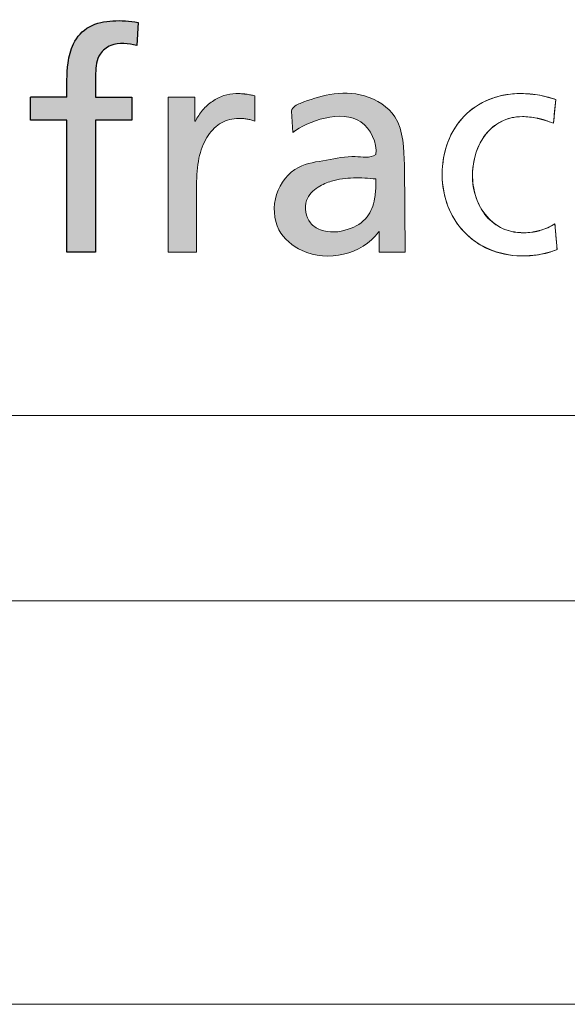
# Model space of a CAD drawing. Header units: millimetres. Extents: x 0 to 594, y 0 to 424.
# Tile 4 of 14: x 431 to 438, y 0 to 13. Entities that reach past the tile are written whole.
import ezdxf

# ---------------------------------------------------------------- set-up
doc = ezdxf.new("R2010")
doc.units = ezdxf.units.MM
doc.header["$LTSCALE"] = 0.25
doc.layers.add('FORMAT', color=7, linetype='Continuous')

# ---------------------------------------------------------------- blocks, each defined once
blk = doc.blocks.new('cajetin')
at = {"color": 7, "linetype": 'Continuous', "lineweight": 18}
for p, q in [((853.5, 7.5), (7.5, 7.5)), ((861, 0), (0, 0))]:
    blk.add_line(p, q, dxfattribs=at)
blk = doc.blocks.new('LOGO_sombreado')
at = {"linetype": 'Continuous'}
h = blk.add_hatch(color=7, dxfattribs=at)
edge = h.paths.add_edge_path(flags=0)
edge.add_spline(control_points=[(28.6121432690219, 3.94319634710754), (28.61294525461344, 4.042661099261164), (28.60772485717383, 4.216658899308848), (28.63066493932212, 4.468455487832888), (28.84041360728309, 4.634990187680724), (29.02176667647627, 4.606110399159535), (29.12421816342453, 4.583864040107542)], knot_values=[0, 0, 0, 0, 0.2854310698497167, 0.5205446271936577, 0.6849993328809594, 1, 1, 1, 1], weights=[1, 1, 1, 1, 1, 1, 1], degree=3, periodic=0)
edge.add_line((29.12421816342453, 4.583864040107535), (29.1397484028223, 4.869451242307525))
edge.add_spline(control_points=[(29.1397484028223, 4.869451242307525), (29.03610841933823, 4.887747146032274), (28.83366845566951, 4.903477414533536), (28.52501042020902, 4.847695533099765), (28.32414999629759, 4.627031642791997), (28.25289410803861, 4.30933728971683), (28.25867048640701, 4.085311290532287), (28.25863310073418, 3.943196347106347)], knot_values=[0, 0, 0, 0, 0.1997988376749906, 0.3894495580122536, 0.5735241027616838, 0.7289501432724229, 1, 1, 1, 1], weights=[1, 1, 1, 1, 1, 1, 1, 1], degree=3, periodic=0)
edge.add_line((28.25863310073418, 3.943196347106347), (27.80656539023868, 3.943196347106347))
edge.add_line((27.80656539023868, 3.943196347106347), (27.80656539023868, 3.657126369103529))
edge.add_line((27.80656539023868, 3.657126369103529), (28.25863266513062, 3.657126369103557))
edge.add_line((28.25863266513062, 3.657126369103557), (28.25863266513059, 2.022644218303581))
edge.add_line((28.25863266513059, 2.022644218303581), (28.61214285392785, 2.022644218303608))
edge.add_line((28.61214285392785, 2.022644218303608), (28.61214285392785, 3.657126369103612))
edge.add_line((28.61214285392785, 3.657126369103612), (29.06421012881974, 3.657126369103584))
edge.add_line((29.06421012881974, 3.657126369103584), (29.06421012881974, 3.94319634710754))
edge.add_line((29.06421012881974, 3.94319634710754), (28.6121432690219, 3.94319634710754))
h = blk.add_hatch(color=7, dxfattribs=at)
edge = h.paths.add_edge_path(flags=0)
edge.add_spline(control_points=[(30.43613059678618, 3.678275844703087), (30.45238598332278, 3.677188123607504), (30.46900394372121, 3.675496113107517), (30.4857427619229, 3.672837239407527)], knot_values=[22.13157782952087, 22.13157782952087, 22.13157782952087, 22.13157782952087, 23.13157782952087, 23.13157782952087, 23.13157782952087, 23.13157782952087], weights=[1, 1, 1, 1], degree=3, periodic=0)
edge.add_spline(control_points=[(30.4857427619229, 3.672837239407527), (30.50248158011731, 3.670178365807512), (30.51928082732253, 3.66679434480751), (30.53589878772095, 3.662322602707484)], knot_values=[23.13157782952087, 23.13157782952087, 23.13157782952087, 23.13157782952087, 24.13157782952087, 24.13157782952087, 24.13157782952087, 24.13157782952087], weights=[1, 1, 1, 1], degree=3, periodic=0)
edge.add_spline(control_points=[(30.53589878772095, 3.662322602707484), (30.55251674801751, 3.657850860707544), (30.56895342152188, 3.652291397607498), (30.58496709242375, 3.645523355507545)], knot_values=[0, 0, 0, 0, 1, 1, 1, 1], weights=[1, 1, 1, 1], degree=3, periodic=0)
edge.add_line((30.58496709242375, 3.645523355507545), (30.58496709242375, 3.961929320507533))
edge.add_line((30.58496709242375, 3.961929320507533), (30.53154790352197, 3.972081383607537))
edge.add_spline(control_points=[(30.53154790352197, 3.972081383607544), (30.51438608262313, 3.975223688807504), (30.49740554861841, 3.978124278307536), (30.47951858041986, 3.980420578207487)], knot_values=[3, 3, 3, 3, 4, 4, 4, 4], weights=[1, 1, 1, 1], degree=3, periodic=0)
edge.add_arc((30.36514234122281, 3.096067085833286), 0.8917191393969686, 82.63066274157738, 86.35264608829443)
edge.add_spline(control_points=[(30.42186936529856, 3.985980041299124), (30.40090052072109, 3.987309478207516), (30.37787709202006, 3.988034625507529), (30.35146964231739, 3.988034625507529), (30.30064889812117, 3.988034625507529), (30.2497677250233, 3.97909114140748), (30.20063899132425, 3.962533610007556)], knot_values=[4.064960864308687, 4.064960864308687, 4.064960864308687, 4.064960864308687, 5.064960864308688, 5.064960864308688, 5.064960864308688, 6.064960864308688, 6.064960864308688, 6.064960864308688, 6.064960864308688], weights=[1, 1, 1, 1, 1, 1, 1], degree=3, periodic=0)
edge.add_spline(control_points=[(30.20063899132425, 3.962533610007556), (30.15151025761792, 3.945976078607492), (30.1041339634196, 3.921925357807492), (30.06014169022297, 3.891590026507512)], knot_values=[6.064960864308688, 6.064960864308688, 6.064960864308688, 6.064960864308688, 7.064960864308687, 7.064960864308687, 7.064960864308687, 7.064960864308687], weights=[1, 1, 1, 1], degree=3, periodic=0)
edge.add_spline(control_points=[(30.06014169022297, 3.891590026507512), (30.01614941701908, 3.86125469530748), (29.97554116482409, 3.824634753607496), (29.94006937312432, 3.7833013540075)], knot_values=[7.064960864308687, 7.064960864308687, 7.064960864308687, 7.064960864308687, 8.064960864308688, 8.064960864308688, 8.064960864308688, 8.064960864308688], weights=[1, 1, 1, 1], degree=3, periodic=0)
edge.add_spline(control_points=[(29.94006937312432, 3.7833013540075), (29.90459758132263, 3.741726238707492), (29.87426225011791, 3.695437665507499), (29.85075538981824, 3.645523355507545)], knot_values=[8.064960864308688, 8.064960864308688, 8.064960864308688, 8.064960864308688, 9.064960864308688, 9.064960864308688, 9.064960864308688, 9.064960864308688], weights=[1, 1, 1, 1], degree=3, periodic=0)
edge.add_line((29.85075538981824, 3.645523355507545), (29.84271833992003, 3.645523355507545))
edge.add_line((29.84271833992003, 3.645523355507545), (29.84271833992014, 3.943195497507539))
edge.add_line((29.84271833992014, 3.943195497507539), (29.67726388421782, 3.94319634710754))
edge.add_line((29.67726388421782, 3.94319634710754), (29.51180942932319, 3.94319634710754))
edge.add_line((29.51180942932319, 3.94319634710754), (29.51180942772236, 3.703176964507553))
edge.add_line((29.51180942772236, 3.703176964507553), (29.51180942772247, 2.022643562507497))
edge.add_line((29.51180942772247, 2.022643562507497), (29.86543962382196, 2.022643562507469))
edge.add_line((29.86543962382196, 2.022643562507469), (29.86543962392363, 2.241033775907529))
edge.add_spline(control_points=[(29.86543962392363, 2.241033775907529), (29.86543962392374, 2.459464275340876), (29.86543962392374, 2.677894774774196), (29.86543962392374, 2.896325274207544), (29.86543962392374, 3.016820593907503), (29.87837141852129, 3.126076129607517), (29.90278471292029, 3.222037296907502)], knot_values=[17.06496086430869, 17.06496086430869, 17.06496086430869, 17.06496086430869, 18.06496086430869, 18.06496086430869, 18.06496086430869, 19.06496086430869, 19.06496086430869, 19.06496086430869, 19.06496086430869], weights=[1, 1, 1, 1, 1, 1, 1], degree=3, periodic=0)
edge.add_spline(control_points=[(29.90278471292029, 3.222037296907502), (29.92719800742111, 3.318119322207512), (29.96297194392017, 3.401027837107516), (30.00865622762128, 3.468829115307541)], knot_values=[19.06496086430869, 19.06496086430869, 19.06496086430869, 19.06496086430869, 20.06496086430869, 20.06496086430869, 20.06496086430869, 20.06496086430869], weights=[1, 1, 1, 1], degree=3, periodic=0)
edge.add_spline(control_points=[(30.00865622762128, 3.468829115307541), (30.05434051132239, 3.536630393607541), (30.10987471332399, 3.589445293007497), (30.17374811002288, 3.625219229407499)], knot_values=[20.06496086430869, 20.06496086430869, 20.06496086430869, 20.06496086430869, 21.06496086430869, 21.06496086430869, 21.06496086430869, 21.06496086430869], weights=[1, 1, 1, 1], degree=3, periodic=0)
edge.add_spline(control_points=[(30.17374811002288, 3.625219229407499), (30.23762150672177, 3.660993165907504), (30.30983409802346, 3.679846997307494), (30.38881473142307, 3.679846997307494)], knot_values=[21.06496086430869, 21.06496086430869, 21.06496086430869, 21.06496086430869, 22.06496086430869, 22.06496086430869, 22.06496086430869, 22.06496086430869], weights=[1, 1, 1, 1], degree=3, periodic=0)
edge.add_arc((30.38889651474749, 2.969056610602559), 0.7107903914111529, 86.18972148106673, 90.00659243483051, ccw=False)
h = blk.add_hatch(color=7, dxfattribs=at)
edge = h.paths.add_edge_path(flags=0)
edge.add_spline(control_points=[(30.43613059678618, 3.678275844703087), (30.45238598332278, 3.677188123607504), (30.46900394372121, 3.675496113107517), (30.4857427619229, 3.672837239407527)], knot_values=[22.13157782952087, 22.13157782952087, 22.13157782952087, 22.13157782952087, 23.13157782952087, 23.13157782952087, 23.13157782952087, 23.13157782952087], weights=[1, 1, 1, 1], degree=3, periodic=0)
edge.add_spline(control_points=[(30.4857427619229, 3.672837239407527), (30.50248158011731, 3.670178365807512), (30.51928082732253, 3.66679434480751), (30.53589878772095, 3.662322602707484)], knot_values=[23.13157782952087, 23.13157782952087, 23.13157782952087, 23.13157782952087, 24.13157782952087, 24.13157782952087, 24.13157782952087, 24.13157782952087], weights=[1, 1, 1, 1], degree=3, periodic=0)
edge.add_spline(control_points=[(30.53589878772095, 3.662322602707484), (30.55251674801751, 3.657850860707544), (30.56895342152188, 3.652291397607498), (30.58496709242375, 3.645523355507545)], knot_values=[0, 0, 0, 0, 1, 1, 1, 1], weights=[1, 1, 1, 1], degree=3, periodic=0)
edge.add_line((30.58496709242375, 3.645523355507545), (30.58496709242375, 3.961929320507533))
edge.add_line((30.58496709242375, 3.961929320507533), (30.53154790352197, 3.972081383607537))
edge.add_spline(control_points=[(30.53154790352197, 3.972081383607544), (30.51438608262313, 3.975223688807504), (30.49740554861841, 3.978124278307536), (30.47951858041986, 3.980420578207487)], knot_values=[3, 3, 3, 3, 4, 4, 4, 4], weights=[1, 1, 1, 1], degree=3, periodic=0)
edge.add_arc((30.36514234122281, 3.096067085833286), 0.8917191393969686, 82.63066274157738, 86.35264608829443)
edge.add_spline(control_points=[(30.42186936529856, 3.985980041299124), (30.40090052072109, 3.987309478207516), (30.37787709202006, 3.988034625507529), (30.35146964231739, 3.988034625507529), (30.30064889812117, 3.988034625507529), (30.2497677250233, 3.97909114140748), (30.20063899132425, 3.962533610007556)], knot_values=[4.064960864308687, 4.064960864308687, 4.064960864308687, 4.064960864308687, 5.064960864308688, 5.064960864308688, 5.064960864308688, 6.064960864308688, 6.064960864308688, 6.064960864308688, 6.064960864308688], weights=[1, 1, 1, 1, 1, 1, 1], degree=3, periodic=0)
edge.add_spline(control_points=[(30.20063899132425, 3.962533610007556), (30.15151025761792, 3.945976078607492), (30.1041339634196, 3.921925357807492), (30.06014169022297, 3.891590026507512)], knot_values=[6.064960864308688, 6.064960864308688, 6.064960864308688, 6.064960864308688, 7.064960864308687, 7.064960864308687, 7.064960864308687, 7.064960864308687], weights=[1, 1, 1, 1], degree=3, periodic=0)
edge.add_spline(control_points=[(30.06014169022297, 3.891590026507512), (30.01614941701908, 3.86125469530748), (29.97554116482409, 3.824634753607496), (29.94006937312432, 3.7833013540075)], knot_values=[7.064960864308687, 7.064960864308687, 7.064960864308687, 7.064960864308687, 8.064960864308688, 8.064960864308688, 8.064960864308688, 8.064960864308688], weights=[1, 1, 1, 1], degree=3, periodic=0)
edge.add_spline(control_points=[(29.94006937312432, 3.7833013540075), (29.90459758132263, 3.741726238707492), (29.87426225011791, 3.695437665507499), (29.85075538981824, 3.645523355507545)], knot_values=[8.064960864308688, 8.064960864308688, 8.064960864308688, 8.064960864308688, 9.064960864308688, 9.064960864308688, 9.064960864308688, 9.064960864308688], weights=[1, 1, 1, 1], degree=3, periodic=0)
edge.add_line((29.85075538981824, 3.645523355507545), (29.84271833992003, 3.645523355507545))
edge.add_line((29.84271833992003, 3.645523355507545), (29.84271833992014, 3.943195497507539))
edge.add_line((29.84271833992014, 3.943195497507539), (29.67726388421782, 3.94319634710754))
edge.add_line((29.67726388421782, 3.94319634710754), (29.51180942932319, 3.94319634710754))
edge.add_line((29.51180942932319, 3.94319634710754), (29.51180942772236, 3.703176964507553))
edge.add_line((29.51180942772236, 3.703176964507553), (29.51180942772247, 2.022643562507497))
edge.add_line((29.51180942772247, 2.022643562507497), (29.86543962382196, 2.022643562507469))
edge.add_line((29.86543962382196, 2.022643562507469), (29.86543962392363, 2.241033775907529))
edge.add_spline(control_points=[(29.86543962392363, 2.241033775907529), (29.86543962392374, 2.459464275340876), (29.86543962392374, 2.677894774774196), (29.86543962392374, 2.896325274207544), (29.86543962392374, 3.016820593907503), (29.87837141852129, 3.126076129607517), (29.90278471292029, 3.222037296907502)], knot_values=[17.06496086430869, 17.06496086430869, 17.06496086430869, 17.06496086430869, 18.06496086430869, 18.06496086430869, 18.06496086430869, 19.06496086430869, 19.06496086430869, 19.06496086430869, 19.06496086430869], weights=[1, 1, 1, 1, 1, 1, 1], degree=3, periodic=0)
edge.add_spline(control_points=[(29.90278471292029, 3.222037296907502), (29.92719800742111, 3.318119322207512), (29.96297194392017, 3.401027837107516), (30.00865622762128, 3.468829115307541)], knot_values=[19.06496086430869, 19.06496086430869, 19.06496086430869, 19.06496086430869, 20.06496086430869, 20.06496086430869, 20.06496086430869, 20.06496086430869], weights=[1, 1, 1, 1], degree=3, periodic=0)
edge.add_spline(control_points=[(30.00865622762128, 3.468829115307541), (30.05434051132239, 3.536630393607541), (30.10987471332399, 3.589445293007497), (30.17374811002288, 3.625219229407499)], knot_values=[20.06496086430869, 20.06496086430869, 20.06496086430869, 20.06496086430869, 21.06496086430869, 21.06496086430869, 21.06496086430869, 21.06496086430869], weights=[1, 1, 1, 1], degree=3, periodic=0)
edge.add_spline(control_points=[(30.17374811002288, 3.625219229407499), (30.23762150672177, 3.660993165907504), (30.30983409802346, 3.679846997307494), (30.38881473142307, 3.679846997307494)], knot_values=[21.06496086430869, 21.06496086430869, 21.06496086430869, 21.06496086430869, 22.06496086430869, 22.06496086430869, 22.06496086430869, 22.06496086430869], weights=[1, 1, 1, 1], degree=3, periodic=0)
edge.add_arc((30.38889651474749, 2.969056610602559), 0.7107903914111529, 86.18972148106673, 90.00659243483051, ccw=False)
h = blk.add_hatch(color=7, dxfattribs=at)
edge = h.paths.add_edge_path(flags=0)
edge.add_spline(control_points=[(32.08698503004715, 3.231934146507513), (32.0085171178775, 3.18349380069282), (31.79504257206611, 3.231804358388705), (31.47838281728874, 3.156482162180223), (31.08418020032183, 3.11117392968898), (30.8017839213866, 2.751800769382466), (30.82487001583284, 2.287484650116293), (31.33473522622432, 1.859573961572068), (31.90835651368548, 1.990194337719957), (32.11846324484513, 2.270435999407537)], knot_values=[0, 0, 0, 0, 0.079965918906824, 0.1900571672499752, 0.3000940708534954, 0.4325108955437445, 0.5666885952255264, 0.6846218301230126, 1, 1, 1, 1], weights=[1, 1, 1, 1, 1, 1, 1, 1, 1, 1], degree=3, periodic=0)
edge.add_spline(control_points=[(32.11846324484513, 2.270435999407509), (32.12798638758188, 2.286410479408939), (32.12539291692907, 2.270435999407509)], knot_values=[0, 0, 0, 1, 1, 1], weights=[1, 1, 1], degree=2, periodic=0)
edge.add_line((32.12539291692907, 2.270435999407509), (32.12539291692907, 2.022763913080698))
edge.add_line((32.12539291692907, 2.022763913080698), (32.45049837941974, 2.022763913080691))
edge.add_line((32.45049837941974, 2.022763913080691), (32.43956200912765, 3.105651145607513))
edge.add_spline(control_points=[(32.43956200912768, 3.105651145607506), (32.43171566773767, 3.292352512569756), (32.43055619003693, 3.705967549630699), (31.96139229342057, 4.000141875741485), (31.52580821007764, 4.001685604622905), (31.22259867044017, 3.897532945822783), (31.05387732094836, 3.828060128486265), (31.03875976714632, 3.770141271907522)], knot_values=[0, 0, 0, 0, 0.3004446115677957, 0.5251352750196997, 0.7372886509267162, 0.9254873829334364, 1, 1, 1, 1], weights=[1, 1, 1, 1, 1, 1, 1, 1], degree=3, periodic=0)
edge.add_line((31.03875976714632, 3.770141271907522), (31.05522181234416, 3.506657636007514))
edge.add_spline(control_points=[(31.05522181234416, 3.506657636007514), (31.23833797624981, 3.642857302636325), (31.87860697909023, 3.881460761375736), (32.1007861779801, 3.380584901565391), (32.08698503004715, 3.231934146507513)], knot_values=[0, 0, 0, 0, 0.6589957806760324, 1, 1, 1, 1], weights=[1, 1, 1, 1, 1], degree=3, periodic=0)
edge = h.paths.add_edge_path(flags=0)
edge.add_spline(control_points=[(32.08706408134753, 2.8486667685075), (32.08314955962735, 2.7934743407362), (32.07355892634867, 2.658252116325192), (31.99339213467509, 2.430498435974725), (31.73073283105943, 2.275258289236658), (31.45340068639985, 2.254794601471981), (31.2243518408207, 2.398157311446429), (31.18099671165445, 2.661637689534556), (31.35541434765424, 2.834034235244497), (31.56358445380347, 2.920587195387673), (31.81017319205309, 2.952941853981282), (31.99384138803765, 2.938134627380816), (32.08706408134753, 2.930619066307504)], knot_values=[0, 0, 0, 0, 0.06890377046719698, 0.1688152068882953, 0.2838615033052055, 0.4272197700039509, 0.4889171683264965, 0.6053794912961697, 0.6959615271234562, 0.7715446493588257, 0.8840451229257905, 1, 1, 1, 1], weights=[1, 1, 1, 1, 1, 1, 1, 1, 1, 1, 1, 1, 1], degree=3, periodic=0)
edge.add_line((32.08706408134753, 2.930619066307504), (32.08706408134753, 2.8486667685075))
at = {"color": 7, "linetype": 'Continuous', "lineweight": 18}
for p, q in [((34.31530640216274, 3.913344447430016), (34.2853940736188, 3.6195389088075)), ((31.05522181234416, 3.506657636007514), (31.03875976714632, 3.770141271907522)), ((32.45049837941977, 2.022763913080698), (32.43956200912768, 3.105651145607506)), ((32.08706408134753, 2.930619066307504), (32.08706408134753, 2.8486667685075)), ((34.30394576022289, 2.372406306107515), (34.33053449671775, 2.056362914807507)), ((32.12539291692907, 2.270435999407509), (32.12539291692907, 2.022763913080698)), ((32.45049837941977, 2.022763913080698), (32.12539291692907, 2.022763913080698)), ((0, 1.387778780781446e-14), (72.50000000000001, 1.387778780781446e-14))]:
    blk.add_line(p, q, dxfattribs=at)
for centre, radius, start, end in [((33.85696159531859, 2.91215534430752), 0.9310698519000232, 223.2953616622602, 246.689041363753), ((33.88832618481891, 3.791658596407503), 1.814338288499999, 269.9252372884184, 273.1728974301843)]:
    blk.add_arc(centre, radius, start, end, dxfattribs=at)
at = {"color": 8, "linetype": 'Continuous', "lineweight": 0}
for points in [[(29.67726388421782, 3.94319634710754), (29.62211239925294, 3.94319634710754), (29.56696091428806, 3.94319634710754), (29.51180942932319, 3.94319634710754)], [(29.51180942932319, 3.94319634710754), (29.51180942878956, 3.863189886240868), (29.51180942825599, 3.783183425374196), (29.51180942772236, 3.703176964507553)], [(29.84271833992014, 3.943195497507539), (29.78756685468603, 3.94319578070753), (29.73241536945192, 3.943196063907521), (29.67726388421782, 3.94319634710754)], [(29.84271833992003, 3.645523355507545), (29.84271833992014, 3.744747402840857), (29.84271833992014, 3.843971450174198), (29.84271833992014, 3.943195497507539)], [(30.20063899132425, 3.962533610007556), (30.15151025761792, 3.945976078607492), (30.1041339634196, 3.921925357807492), (30.06014169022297, 3.891590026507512)], [(30.53154790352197, 3.972081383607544), (30.51438608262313, 3.975223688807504), (30.49740554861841, 3.978124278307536), (30.47951858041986, 3.980420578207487)], [(30.58496709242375, 3.961929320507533), (30.5671606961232, 3.96531334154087), (30.54935429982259, 3.968697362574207), (30.53154790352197, 3.972081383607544)], [(30.58496709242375, 3.645523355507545), (30.58496709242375, 3.750992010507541), (30.58496709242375, 3.856460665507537), (30.58496709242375, 3.961929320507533)], [(34.11637430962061, 3.96628020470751), (34.0780019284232, 3.973048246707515), (34.03830011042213, 3.97836599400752), (33.99926301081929, 3.982233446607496)], [(34.22562984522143, 3.942592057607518), (34.19185006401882, 3.951535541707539), (34.15474669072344, 3.959512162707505), (34.11637430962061, 3.96628020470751)], [(34.31530640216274, 3.913344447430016), (34.28998667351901, 3.9237382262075), (34.25947005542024, 3.933648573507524), (34.22562984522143, 3.942592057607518)], [(34.2853940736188, 3.6195389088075), (34.29536484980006, 3.71747408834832), (34.30533562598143, 3.815409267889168), (34.31530640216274, 3.913344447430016)], [(29.94006937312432, 3.7833013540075), (29.90459758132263, 3.741726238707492), (29.87426225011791, 3.695437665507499), (29.85075538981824, 3.645523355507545)], [(30.06014169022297, 3.891590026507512), (30.01614941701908, 3.86125469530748), (29.97554116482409, 3.824634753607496), (29.94006937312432, 3.7833013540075)], [(29.51180942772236, 3.703176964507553), (29.51180942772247, 3.142999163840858), (29.51180942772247, 2.582821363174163), (29.51180942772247, 2.022643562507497)], [(30.17374811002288, 3.625219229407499), (30.23762150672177, 3.660993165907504), (30.30983409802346, 3.679846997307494), (30.38881473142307, 3.679846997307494)], [(30.43613059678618, 3.678275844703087), (30.45238598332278, 3.677188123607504), (30.46900394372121, 3.675496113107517), (30.4857427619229, 3.672837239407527)], [(30.4857427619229, 3.672837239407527), (30.50248158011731, 3.670178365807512), (30.51928082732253, 3.66679434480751), (30.53589878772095, 3.662322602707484)], [(30.53589878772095, 3.662322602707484), (30.55251674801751, 3.657850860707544), (30.56895342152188, 3.652291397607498), (30.58496709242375, 3.645523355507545)], [(33.1763416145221, 3.704502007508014), (33.09071379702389, 3.615308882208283), (33.02351680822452, 3.507866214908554), (32.97771166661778, 3.386162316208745)], [(33.98971523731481, 3.697371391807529), (34.02047357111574, 3.694108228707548), (34.05225919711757, 3.689032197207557), (34.08476997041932, 3.682143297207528)], [(29.85075538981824, 3.645523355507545), (29.84807637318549, 3.645523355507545), (29.84539735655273, 3.645523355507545), (29.84271833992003, 3.645523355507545)], [(30.00865622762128, 3.468829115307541), (30.05434051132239, 3.536630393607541), (30.10987471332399, 3.589445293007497), (30.17374811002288, 3.625219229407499)], [(33.44416270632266, 3.479706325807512), (33.49667546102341, 3.546782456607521), (33.5614552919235, 3.602497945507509), (33.6378979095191, 3.64141418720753)], [(34.18405472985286, 3.6562797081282), (34.21759279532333, 3.645885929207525), (34.25149343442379, 3.633679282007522), (34.2853940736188, 3.6195389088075)], [(29.90278471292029, 3.222037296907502), (29.92719800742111, 3.318119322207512), (29.96297194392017, 3.401027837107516), (30.00865622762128, 3.468829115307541)], [(33.32457382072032, 3.249351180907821), (33.35152513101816, 3.333951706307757), (33.39164995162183, 3.412509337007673), (33.44416270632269, 3.479706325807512)], [(33.43268120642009, 2.494593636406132), (33.38113531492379, 2.563120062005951), (33.34391108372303, 2.642281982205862), (33.31955821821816, 2.725794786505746)], [(32.97879938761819, 2.59357625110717), (33.02526924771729, 2.473443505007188), (33.09325181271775, 2.364913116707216), (33.17930263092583, 2.273665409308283)], [(33.63137158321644, 2.327568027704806), (33.54997379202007, 2.368297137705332), (33.48422709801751, 2.426067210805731), (33.43268120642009, 2.494593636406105)], [(34.21541735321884, 2.325030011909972), (34.18411515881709, 2.31137306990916), (34.15130224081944, 2.300012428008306), (34.11812674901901, 2.290948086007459)], [(34.30394576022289, 2.372406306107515), (34.27663187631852, 2.354398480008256), (34.24677997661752, 2.338566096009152), (34.21541735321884, 2.325030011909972)], [(34.31059546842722, 2.293365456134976), (34.30837889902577, 2.319712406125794), (34.30616232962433, 2.346059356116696), (34.30394576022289, 2.372406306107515)], [(29.86543962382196, 2.022643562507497), (29.86543962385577, 2.095440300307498), (29.86543962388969, 2.168237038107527), (29.86543962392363, 2.241033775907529)], [(34.31724517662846, 2.214324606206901), (34.3150286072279, 2.240671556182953), (34.31281203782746, 2.267018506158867), (34.31059546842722, 2.293365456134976)], [(34.32389488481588, 2.135283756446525), (34.32167831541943, 2.161630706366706), (34.3194617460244, 2.187977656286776), (34.31724517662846, 2.214324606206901)], [(34.33053449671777, 2.056362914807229), (34.3283212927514, 2.082669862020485), (34.32610808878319, 2.108976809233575), (34.32389488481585, 2.135283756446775)], [(29.51180942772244, 2.022643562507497), (29.62968615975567, 2.022643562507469), (29.74756289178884, 2.022643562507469), (29.86543962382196, 2.022643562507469)], [(33.48851755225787, 2.057088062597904), (33.60744172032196, 2.005723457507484), (33.74105012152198, 1.977321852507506), (33.88595873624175, 1.977321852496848)], [(33.98874837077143, 1.980101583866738), (34.02494531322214, 1.98227702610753), (34.06271340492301, 1.985661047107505), (34.10108578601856, 1.991341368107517)], [(34.10108578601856, 1.991341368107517), (34.13945816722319, 1.997021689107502), (34.17843483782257, 2.004756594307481), (34.2169885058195, 2.015392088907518)], [(34.2169885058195, 2.015392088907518), (34.25554217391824, 2.025906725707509), (34.29373326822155, 2.039321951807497), (34.33053449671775, 2.056362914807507)]]:
    blk.add_open_spline(points, degree=3, dxfattribs=at)
for points, knots in [([(30.42186936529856, 3.985980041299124), (30.40090052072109, 3.987309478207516), (30.37787709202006, 3.988034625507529), (30.35146964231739, 3.988034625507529), (30.30064889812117, 3.988034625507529), (30.2497677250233, 3.97909114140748), (30.20063899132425, 3.962533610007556)], [4.064960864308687, 4.064960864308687, 4.064960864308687, 4.064960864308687, 5.064960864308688, 5.064960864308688, 5.064960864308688, 6.064960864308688, 6.064960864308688, 6.064960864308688, 6.064960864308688]), ([(33.99926301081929, 3.982233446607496), (33.96022591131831, 3.985980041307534), (33.92179310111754, 3.988034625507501), (33.88595873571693, 3.988034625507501), (33.73905596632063, 3.988034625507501), (33.60448070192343, 3.961687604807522), (33.3659072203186, 3.864517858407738), (33.26196943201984, 3.793695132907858), (33.1763416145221, 3.704502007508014)], [16.09164290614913, 16.09164290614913, 16.09164290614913, 16.09164290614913, 17.09164290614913, 17.09164290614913, 17.09164290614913, 18.09164290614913, 18.09164290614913, 19.09164290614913, 19.09164290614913, 19.09164290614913, 19.09164290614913]), ([(33.63789790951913, 3.64141418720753), (33.71428009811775, 3.68033042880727), (33.80232507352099, 3.702447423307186), (33.90112640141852, 3.702447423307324), (33.929346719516, 3.702447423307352), (33.95901733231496, 3.70075541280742), (33.98971523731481, 3.697371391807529)], [8, 8, 8, 8, 9, 9, 9, 10, 10, 10, 10]), ([(32.97771166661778, 3.386162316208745), (32.93184609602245, 3.26457927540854), (32.90743280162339, 3.128735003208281), (32.90743280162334, 2.982617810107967), (32.90743280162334, 2.845202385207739), (32.93238995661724, 2.713588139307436), (32.97879938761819, 2.59357625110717)], [20.09164290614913, 20.09164290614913, 20.09164290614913, 20.09164290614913, 21.09164290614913, 21.09164290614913, 21.09164290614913, 22.09164290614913, 22.09164290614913, 22.09164290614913, 22.09164290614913]), ([(29.86543962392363, 2.241033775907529), (29.86543962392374, 2.459464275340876), (29.86543962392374, 2.677894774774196), (29.86543962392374, 2.896325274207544), (29.86543962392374, 3.016820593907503), (29.87837141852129, 3.126076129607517), (29.90278471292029, 3.222037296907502)], [17.06496086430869, 17.06496086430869, 17.06496086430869, 17.06496086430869, 18.06496086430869, 18.06496086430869, 18.06496086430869, 19.06496086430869, 19.06496086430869, 19.06496086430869, 19.06496086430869]), ([(33.31955821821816, 2.725794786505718), (33.2951449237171, 2.809186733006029), (33.28366342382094, 2.896929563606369), (33.28366342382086, 2.982617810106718), (33.28366342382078, 3.074107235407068), (33.29756208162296, 3.164750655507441), (33.32457382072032, 3.249351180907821)], [4, 4, 4, 4, 5, 5, 5, 6, 6, 6, 6]), ([(34.01878156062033, 2.270281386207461), (33.98602907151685, 2.265688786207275), (33.95400172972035, 2.263392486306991), (33.92384768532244, 2.263392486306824), (33.8098182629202, 2.263392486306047), (33.71276937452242, 2.28695977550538), (33.63137158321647, 2.327568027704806)], [0, 0, 0, 0, 1, 1, 1, 2, 2, 2, 2])]:
    blk.add_open_spline(points, degree=3, knots=knots, dxfattribs=at)
for points, weights in [([(30.47951858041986, 3.980420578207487), (30.46036575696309, 3.982897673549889), (30.44114259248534, 3.98475147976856), (30.42186936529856, 3.985980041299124)], [1, 0.9996483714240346, 0.9996483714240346, 1]), ([(30.38881473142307, 3.679846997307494), (30.4046012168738, 3.679848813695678), (30.42037900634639, 3.679324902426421), (30.43613059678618, 3.678275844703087)], [1, 0.9996302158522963, 0.9996302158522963, 1]), ([(34.08476997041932, 3.682143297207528), (34.11824831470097, 3.675041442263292), (34.15136638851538, 3.666414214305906), (34.18405472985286, 3.6562797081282)], [1, 0.9993008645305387, 0.9993008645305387, 1]), ([(34.11812674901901, 2.290948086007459), (34.08548585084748, 2.281898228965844), (34.05232358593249, 2.274999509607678), (34.0187815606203, 2.270281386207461)], [1, 0.9985766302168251, 0.9985766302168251, 1])]:
    blk.add_rational_spline(points, weights, degree=3, dxfattribs=at)
at = {"color": 7, "linetype": 'Continuous', "lineweight": 0}
for points, knots in [([(32.43956200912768, 3.105651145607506), (32.43171566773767, 3.292352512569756), (32.43055619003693, 3.705967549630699), (31.96139229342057, 4.000141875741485), (31.52580821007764, 4.001685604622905), (31.22259867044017, 3.897532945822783), (31.05387732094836, 3.828060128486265), (31.03875976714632, 3.770141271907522)], [0, 0, 0, 0, 0.3004446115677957, 0.5251352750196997, 0.7372886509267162, 0.9254873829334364, 1, 1, 1, 1]), ([(34.31530640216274, 3.913344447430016), (34.07945146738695, 3.993950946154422), (33.64843121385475, 4.031805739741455), (33.12805835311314, 3.723664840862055), (32.87489411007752, 3.213677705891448), (32.90811810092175, 2.624369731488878), (33.36218177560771, 1.976556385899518), (33.99702390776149, 1.916141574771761), (34.33053449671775, 2.056362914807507)], [0, 0, 0, 0, 0.1894416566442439, 0.3044366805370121, 0.4334053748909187, 0.5981526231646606, 0.7235130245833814, 1, 1, 1, 1]), ([(31.05522181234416, 3.506657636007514), (31.23833797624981, 3.642857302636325), (31.87860697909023, 3.881460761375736), (32.1007861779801, 3.380584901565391), (32.08698503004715, 3.231934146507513)], [0, 0, 0, 0, 0.6589957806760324, 1, 1, 1, 1]), ([(34.2853940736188, 3.6195389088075), (34.12830138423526, 3.681829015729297), (33.82908385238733, 3.756115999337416), (33.41126159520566, 3.522035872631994), (33.25489344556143, 3.102252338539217), (33.30302688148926, 2.641967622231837), (33.66012644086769, 2.197414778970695), (34.11367306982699, 2.254375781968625), (34.30394576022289, 2.372406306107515)], [0, 0, 0, 0, 0.1792222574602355, 0.2922588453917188, 0.464623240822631, 0.6072379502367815, 0.7602643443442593, 1, 1, 1, 1]), ([(32.08698503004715, 3.231934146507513), (32.0085171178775, 3.18349380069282), (31.79504257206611, 3.231804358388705), (31.47838281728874, 3.156482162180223), (31.08418020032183, 3.11117392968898), (30.8017839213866, 2.751800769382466), (30.82487001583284, 2.287484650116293), (31.33473522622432, 1.859573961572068), (31.90835651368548, 1.990194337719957), (32.11846324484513, 2.270435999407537)], [0, 0, 0, 0, 0.079965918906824, 0.1900571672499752, 0.3000940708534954, 0.4325108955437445, 0.5666885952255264, 0.6846218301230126, 1, 1, 1, 1]), ([(32.08706408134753, 2.930619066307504), (31.99384138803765, 2.938134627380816), (31.81017319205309, 2.952941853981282), (31.56358445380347, 2.920587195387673), (31.35541434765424, 2.834034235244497), (31.18099671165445, 2.661637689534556), (31.2243518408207, 2.398157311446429), (31.45340068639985, 2.254794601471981), (31.73073283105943, 2.275258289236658), (31.99339213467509, 2.430498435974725), (32.07355892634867, 2.658252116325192), (32.08314955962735, 2.7934743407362), (32.08706408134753, 2.8486667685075)], [0, 0, 0, 0, 0.1159548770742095, 0.2284553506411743, 0.3040384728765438, 0.3946205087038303, 0.5110828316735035, 0.572780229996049, 0.7161384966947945, 0.8311847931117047, 0.931096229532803, 1, 1, 1, 1])]:
    blk.add_open_spline(points, degree=3, knots=knots, dxfattribs=at)
blk.add_open_spline([(32.11846324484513, 2.270435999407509), (32.12798638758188, 2.286410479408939), (32.12539291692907, 2.270435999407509)], degree=2, dxfattribs=at)
at = {"layer": 'FORMAT', "color": 7}
for p, q in [((29.1397484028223, 4.869451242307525), (29.12421816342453, 4.583864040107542)), ((28.25863310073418, 3.943196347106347), (27.80656539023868, 3.943196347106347)), ((27.80656539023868, 3.657126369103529), (27.80656539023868, 3.943196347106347)), ((28.6121432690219, 3.94319634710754), (29.06421012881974, 3.94319634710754)), ((29.06421012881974, 3.94319634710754), (29.06421012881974, 3.657126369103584)), ((28.25863266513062, 3.657126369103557), (27.80656539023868, 3.657126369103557)), ((28.25863266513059, 2.022644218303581), (28.25863266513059, 3.657126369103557)), ((28.61214285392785, 3.657126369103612), (28.61214285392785, 2.022644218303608)), ((29.06421012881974, 3.657126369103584), (28.61214285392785, 3.657126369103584)), ((28.61214285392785, 2.022644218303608), (28.25863266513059, 2.022644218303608))]:
    blk.add_line(p, q, dxfattribs=at)
for points, knots in [([(28.25863310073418, 3.943196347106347), (28.258670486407, 4.085311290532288), (28.25289410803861, 4.309337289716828), (28.3241499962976, 4.627031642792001), (28.52501042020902, 4.847695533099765), (28.83366845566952, 4.903477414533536), (29.03610841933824, 4.887747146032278), (29.1397484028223, 4.869451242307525)], [0, 0, 0, 0, 0.2710498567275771, 0.4264758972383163, 0.6105504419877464, 0.8002011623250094, 1, 1, 1, 1]), ([(29.12421816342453, 4.583864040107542), (29.02176667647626, 4.606110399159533), (28.84041360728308, 4.634990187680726), (28.63066493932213, 4.46845548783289), (28.60772485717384, 4.216658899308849), (28.61294525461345, 4.042661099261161), (28.6121432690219, 3.94319634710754)], [0, 0, 0, 0, 0.3150006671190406, 0.4794553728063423, 0.7145689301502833, 1, 1, 1, 1])]:
    blk.add_open_spline(points, degree=3, knots=knots, dxfattribs=at)

msp = doc.modelspace()

# ---------------------------------------------------------------- linework, layer by layer
at = {"color": 7, "linetype": 'Continuous', "lineweight": 18}
msp.add_line((402.5540048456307, 5.174216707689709), (588.8257818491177, 5.174216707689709), dxfattribs=at)

# ---------------------------------------------------------------- block references
at = {"xscale": 0.689895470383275, "yscale": 0.689895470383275, "zscale": 0.689895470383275}
msp.add_blockref('cajetin', (-2.123008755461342e-06, 6.798160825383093e-07), dxfattribs=at)
at = {"color": 7, "linetype": 'Continuous', "xscale": 1.034843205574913, "yscale": 1.034843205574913, "zscale": 1.034843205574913}
msp.add_blockref('LOGO_sombreado', (402.5639655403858, 7.552249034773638), dxfattribs=at)

doc.saveas('drawing.dxf')
